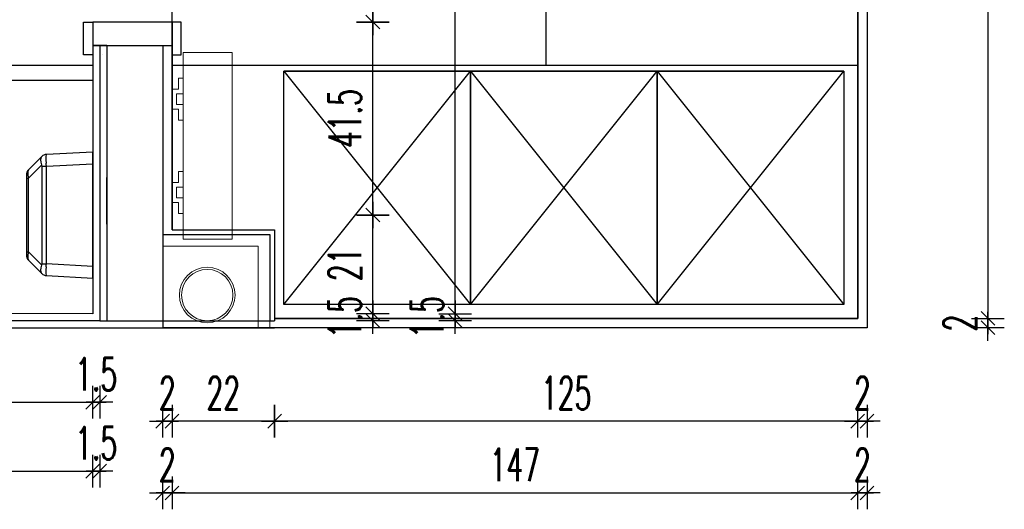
# Model space of a CAD drawing. Header units: centimetres. Extents: x -15121 to 30567, y -60641 to 0.
# Tile 95 of 256: x 4238 to 4449, y -25128 to -25023. Entities that reach past the tile are written whole.
import ezdxf

# ---------------------------------------------------------------- set-up
doc = ezdxf.new("R2010")
doc.units = ezdxf.units.CM
doc.header["$LTSCALE"] = 60
for name, color, linetype in [('A-----SZ', 8, 'Continuous'), ('A-MEB', 8, 'Continuous'), ('AIKA NP', 7, 'Continuous'), ('AIKA podłoga wc cała', 2, 'Continuous'), ('AIKA podłoga wc pod meble', 8, 'Continuous'), ('AIKA TYNK', 5, 'Continuous'), ('AIKA widoki wymiarowanie', 7, 'Continuous'), ('AIKA widokowe', 7, 'Continuous'), ('AIKA ŚCIANA', 8, 'Continuous')]:
    doc.layers.add(name, color=color, linetype=linetype)
doc.layers.add('IS_Grzejnik', color=15, linetype='Continuous', lineweight=5)
doc.layers.add('opisy', color=1, linetype='Continuous', lineweight=15)
doc.styles.add('wymiar', font='txt.shx', dxfattribs={"width": 0.6})
doc.dimstyles.new('Dwudziestka', dxfattribs={"dimtxt": 7, "dimasz": 0.7, "dimexe": 5, "dimexo": 0, "dimgap": 2.5, "dimtad": 1, "dimtoh": 1, "dimdec": 3, "dimrnd": 0.5, "dimdsep": 46, "dimtxsty": 'wymiar', "dimblk": 'znacznik', "dimcen": 0, "dimdle": 5, "dimse1": 1, "dimse2": 1, "dimclrd": 256, "dimclre": 256, "dimclrt": 256, "dimadec": 0, "dimazin": 0, "dimtfac": 0.4, "dimtdec": 3, "dimtix": 1, "dimtofl": 0, "dimtmove": 2, "dimatfit": 3, "dimldrblk": 'znacznik', "dimfxl": 1, "dimtolj": 1, "dimarcsym": 0})

# ---------------------------------------------------------------- blocks, each defined once
blk = doc.blocks.new('SL suszarka do rąk góra')
at = {"layer": 'AIKA widokowe'}
for p, q in [((-11, 0), (-13.5, 0)), ((-13.5, 0), (-12.98, -9.92)), ((-10.48, -9.92), (-11, 0)), ((11, 0), (-11, 0)), ((11, 0), (10.48, -9.92)), ((13.5, 0), (11, 0)), ((12.98, -9.92), (13.5, 0)), ((10.48, -9.92), (-10.48, -9.92)), ((-10.48, -10.91), (-10.48, -9.92)), ((10.48, -10.91), (10.48, -9.92)), ((-12.54, -10.91), (-12.51, -10.94)), ((-12.51, -10.94), (-9.69, -13.76)), ((-7.92, -13.76), (-10.74, -10.94)), ((-10.48, -10.91), (10.48, -10.91)), ((10.74, -10.94), (7.92, -13.76)), ((9.69, -13.76), (12.51, -10.94)), ((12.51, -10.94), (12.54, -10.91)), ((-8.63, -14.2), (-7.92, -14.2)), ((7.92, -13.76), (-7.92, -13.76)), ((-7.92, -14.2), (-7.92, -13.76)), ((-7.92, -14.2), (7.92, -14.2)), ((7.92, -14.2), (7.92, -13.76)), ((7.92, -14.2), (8.63, -14.2))]:
    blk.add_line(p, q, dxfattribs=at)
for centre, start, end in [((-11.48, -9.85), 183, 225), ((11.48, -9.85), 315, 357), ((-8.63, -12.7), 225, 270), ((8.63, -12.7), 270, 315)]:
    blk.add_arc(centre, 1.5, start, end, dxfattribs=at)
for centre, major_axis, ratio, start_param, end_param in [((-10.43, -10.9), (-2.55, 0.98), 0.026186, 0.011642, 0.272072), ((-10.5, -9.41), (-2.48, -0.48), 0.181937, 0.23532, 1.282518), ((-10.43, -10.9), (-2.5, -0.07), 0.391695, 4.725364, 4.985794), ((10.43, -10.9), (-2.5, 0.07), 0.391695, 4.438984, 4.699414), ((10.5, -9.41), (2.48, -0.48), 0.181937, 5.000667, 6.047865), ((10.43, -10.9), (2.55, 0.98), 0.026186, 6.011113, 6.271543), ((-10.5, -9.41), (-2.07, -1.45), 0.488826, 0.0861, 1.133298), ((-10.43, -11.96), (-0.435, 0.977), 0.924938, 5.892541, 6.15297), ((10.43, -11.96), (0.435, 0.977), 0.924938, 0.130215, 0.390645), ((10.5, -9.41), (2.07, -1.45), 0.488826, 5.149887, 6.197085), ((-7.21, -12.7), (-2.53, -0.97), 0.29403, 0.130209, 1.177407), ((7.21, -12.7), (2.53, -0.97), 0.29403, 5.105779, 6.152976)]:
    blk.add_ellipse(centre, major_axis=major_axis, ratio=ratio, start_param=start_param, end_param=end_param, dxfattribs=at)
blk = doc.blocks.new('znacznik')
at = {"color": 0}
for points in [[(0, -5), (0, 5)], [(-4, 0), (4, 0)]]:
    blk.add_lwpolyline(points, dxfattribs=at)
at = {"color": 1}
blk.add_lwpolyline([(-2.12, -2.12), (2.12, 2.12)], dxfattribs=at)
blk = doc.blocks.new('*D6768')
at = {"layer": 'AIKA widoki wymiarowanie', "lineweight": -2, "transparency": 16777216}
blk.add_line((4201.75, -25104.71), (4252.77, -25104.71), dxfattribs=at)
at = {"layer": 'Defpoints', "color": 0, "transparency": 16777216}
for p in [(4201.05, -25085.22), (4253.47, -25085.73), (4253.47, -25104.71)]:
    blk.add_point(p, dxfattribs=at)
at = {"layer": 'AIKA widoki wymiarowanie', "lineweight": -2, "transparency": 16777216, "xscale": 0.7, "yscale": 0.7, "zscale": 0.7, "rotation": 180}
blk.add_blockref('znacznik', (4201.05, -25104.71), dxfattribs=at)
at = {"layer": 'AIKA widoki wymiarowanie', "lineweight": -2, "transparency": 16777216, "xscale": 0.7, "yscale": 0.7, "zscale": 0.7}
blk.add_blockref('znacznik', (4253.47, -25104.71), dxfattribs=at)
at = {"layer": 'AIKA widoki wymiarowanie', "transparency": 16777216, "insert": (4227.26, -25098.71), "char_height": 7, "attachment_point": 5, "style": 'wymiar'}
blk.add_mtext('\\A1;52.5', dxfattribs=at)
blk = doc.blocks.new('*D6769')
at = {"layer": 'AIKA widoki wymiarowanie', "lineweight": -2, "transparency": 16777216}
for p, q in [((4252.77, -25104.71), (4252.07, -25104.71)), ((4255.67, -25104.71), (4256.37, -25104.71))]:
    blk.add_line(p, q, dxfattribs=at)
at = {"layer": 'Defpoints', "color": 0, "transparency": 16777216}
for p in [(4253.47, -25085.73), (4254.97, -25087.23), (4254.97, -25104.71)]:
    blk.add_point(p, dxfattribs=at)
at = {"layer": 'AIKA widoki wymiarowanie', "lineweight": -2, "transparency": 16777216, "xscale": 0.7, "yscale": 0.7, "zscale": 0.7}
blk.add_blockref('znacznik', (4253.47, -25104.71), dxfattribs=at)
at = {"layer": 'AIKA widoki wymiarowanie', "lineweight": -2, "transparency": 16777216, "xscale": 0.7, "yscale": 0.7, "zscale": 0.7, "rotation": 180}
blk.add_blockref('znacznik', (4254.97, -25104.71), dxfattribs=at)
at = {"layer": 'AIKA widoki wymiarowanie', "transparency": 16777216, "insert": (4254.22, -25098.71), "char_height": 7, "attachment_point": 5, "style": 'wymiar'}
blk.add_mtext('\\A1;1.5', dxfattribs=at)
blk = doc.blocks.new('*D6771')
at = {"layer": 'AIKA widoki wymiarowanie', "lineweight": -2, "transparency": 16777216}
blk.add_line((4134.47, -25119.48), (4252.77, -25119.48), dxfattribs=at)
at = {"layer": 'Defpoints', "color": 0, "transparency": 16777216}
for p in [(4133.77, -25083.5), (4253.47, -25085.73), (4253.47, -25119.48)]:
    blk.add_point(p, dxfattribs=at)
at = {"layer": 'AIKA widoki wymiarowanie', "lineweight": -2, "transparency": 16777216, "xscale": 0.7, "yscale": 0.7, "zscale": 0.7, "rotation": 180}
blk.add_blockref('znacznik', (4133.77, -25119.48), dxfattribs=at)
at = {"layer": 'AIKA widoki wymiarowanie', "lineweight": -2, "transparency": 16777216, "xscale": 0.7, "yscale": 0.7, "zscale": 0.7}
blk.add_blockref('znacznik', (4253.47, -25119.48), dxfattribs=at)
at = {"layer": 'AIKA widoki wymiarowanie', "transparency": 16777216, "insert": (4193.62, -25113.48), "char_height": 7, "attachment_point": 5, "style": 'wymiar'}
blk.add_mtext('\\A1;119.5', dxfattribs=at)
blk = doc.blocks.new('*D6709')
at = {"layer": 'AIKA widoki wymiarowanie', "lineweight": -2, "transparency": 16777216}
for p, q in [((4252.77, -25119.48), (4252.07, -25119.48)), ((4255.67, -25119.48), (4256.37, -25119.48))]:
    blk.add_line(p, q, dxfattribs=at)
at = {"layer": 'Defpoints', "color": 0, "transparency": 16777216}
for p in [(4253.47, -25085.73), (4254.97, -25087.23), (4254.97, -25119.48)]:
    blk.add_point(p, dxfattribs=at)
at = {"layer": 'AIKA widoki wymiarowanie', "lineweight": -2, "transparency": 16777216, "xscale": 0.7, "yscale": 0.7, "zscale": 0.7}
blk.add_blockref('znacznik', (4253.47, -25119.48), dxfattribs=at)
at = {"layer": 'AIKA widoki wymiarowanie', "lineweight": -2, "transparency": 16777216, "xscale": 0.7, "yscale": 0.7, "zscale": 0.7, "rotation": 180}
blk.add_blockref('znacznik', (4254.97, -25119.48), dxfattribs=at)
at = {"layer": 'AIKA widoki wymiarowanie', "transparency": 16777216, "insert": (4254.22, -25113.48), "char_height": 7, "attachment_point": 5, "style": 'wymiar'}
blk.add_mtext('\\A1;1.5', dxfattribs=at)
blk = doc.blocks.new('*D6777')
at = {"layer": 'AIKA widoki wymiarowanie', "lineweight": -2, "transparency": 16777216}
blk.add_line((4134.66, -24911.55), (4252.77, -24911.55), dxfattribs=at)
at = {"layer": 'Defpoints', "color": 0, "transparency": 16777216}
for p in [(4253.47, -24911.55), (4133.96, -24933.45), (4253.47, -25032.53)]:
    blk.add_point(p, dxfattribs=at)
at = {"layer": 'AIKA widoki wymiarowanie', "lineweight": -2, "transparency": 16777216, "xscale": 0.7, "yscale": 0.7, "zscale": 0.7, "rotation": 180}
blk.add_blockref('znacznik', (4133.96, -24911.55), dxfattribs=at)
at = {"layer": 'AIKA widoki wymiarowanie', "lineweight": -2, "transparency": 16777216, "xscale": 0.7, "yscale": 0.7, "zscale": 0.7}
blk.add_blockref('znacznik', (4253.47, -24911.55), dxfattribs=at)
at = {"layer": 'AIKA widoki wymiarowanie', "transparency": 16777216, "insert": (4193.71, -24905.55), "char_height": 7, "attachment_point": 5, "style": 'wymiar'}
blk.add_mtext('\\A1;119.5', dxfattribs=at)
blk = doc.blocks.new('*D6778')
at = {"layer": 'AIKA widoki wymiarowanie', "lineweight": -2, "transparency": 16777216}
for p, q in [((4252.77, -24911.55), (4252.07, -24911.55)), ((4255.67, -24911.55), (4256.37, -24911.55))]:
    blk.add_line(p, q, dxfattribs=at)
at = {"layer": 'Defpoints', "color": 0, "transparency": 16777216}
for p in [(4254.97, -24911.55), (4254.97, -25028.23), (4253.47, -25032.53)]:
    blk.add_point(p, dxfattribs=at)
at = {"layer": 'AIKA widoki wymiarowanie', "lineweight": -2, "transparency": 16777216, "xscale": 0.7, "yscale": 0.7, "zscale": 0.7}
blk.add_blockref('znacznik', (4253.47, -24911.55), dxfattribs=at)
at = {"layer": 'AIKA widoki wymiarowanie', "lineweight": -2, "transparency": 16777216, "xscale": 0.7, "yscale": 0.7, "zscale": 0.7, "rotation": 180}
blk.add_blockref('znacznik', (4254.97, -24911.55), dxfattribs=at)
at = {"layer": 'AIKA widoki wymiarowanie', "transparency": 16777216, "insert": (4254.22, -24905.55), "char_height": 7, "attachment_point": 5, "style": 'wymiar'}
blk.add_mtext('\\A1;1.5', dxfattribs=at)
blk = doc.blocks.new('*D6779')
at = {"layer": 'AIKA widoki wymiarowanie', "lineweight": -2, "transparency": 16777216}
for p, q in [((4313.52, -25085.02), (4313.52, -25084.32)), ((4313.52, -25087.93), (4313.52, -25088.63))]:
    blk.add_line(p, q, dxfattribs=at)
at = {"layer": 'Defpoints', "color": 0, "transparency": 16777216}
for p in [(4248.7, -25085.72), (4313.52, -25085.72), (4248.7, -25087.23)]:
    blk.add_point(p, dxfattribs=at)
at = {"layer": 'AIKA widoki wymiarowanie', "lineweight": -2, "transparency": 16777216, "xscale": 0.7, "yscale": 0.7, "zscale": 0.7}
for p, rotation in [((4313.52, -25085.72), 270), ((4313.52, -25087.23), 90)]:
    blk.add_blockref('znacznik', p, dxfattribs=dict(at, rotation=rotation))
at = {"layer": 'AIKA widoki wymiarowanie', "transparency": 16777216, "insert": (4307.52, -25086.48), "char_height": 7, "attachment_point": 5, "rotation": 90, "style": 'wymiar'}
blk.add_mtext('\\A1;1.5', dxfattribs=at)
blk = doc.blocks.new('*D6780')
at = {"layer": 'AIKA widoki wymiarowanie', "lineweight": -2, "transparency": 16777216}
blk.add_line((4313.52, -25085.02), (4313.52, -25065.28), dxfattribs=at)
at = {"layer": 'Defpoints', "color": 0, "transparency": 16777216}
for p in [(4253.47, -25064.58), (4313.52, -25064.58), (4248.7, -25085.72)]:
    blk.add_point(p, dxfattribs=at)
at = {"layer": 'AIKA widoki wymiarowanie', "lineweight": -2, "transparency": 16777216, "xscale": 0.7, "yscale": 0.7, "zscale": 0.7}
for p, rotation in [((4313.52, -25064.58), 90), ((4313.52, -25085.72), 270)]:
    blk.add_blockref('znacznik', p, dxfattribs=dict(at, rotation=rotation))
at = {"layer": 'AIKA widoki wymiarowanie', "transparency": 16777216, "insert": (4307.52, -25075.15), "char_height": 7, "attachment_point": 5, "rotation": 90, "style": 'wymiar'}
blk.add_mtext('\\A1;21', dxfattribs=at)
blk = doc.blocks.new('*D6781')
at = {"layer": 'AIKA widoki wymiarowanie', "lineweight": -2, "transparency": 16777216}
blk.add_line((4313.52, -25063.88), (4313.52, -25023.93), dxfattribs=at)
at = {"layer": 'Defpoints', "color": 0, "transparency": 16777216}
for p in [(4261.97, -25023.23), (4313.52, -25023.23), (4253.47, -25064.58)]:
    blk.add_point(p, dxfattribs=at)
at = {"layer": 'AIKA widoki wymiarowanie', "lineweight": -2, "transparency": 16777216, "xscale": 0.7, "yscale": 0.7, "zscale": 0.7}
for p, rotation in [((4313.52, -25023.23), 90), ((4313.52, -25064.58), 270)]:
    blk.add_blockref('znacznik', p, dxfattribs=dict(at, rotation=rotation))
at = {"layer": 'AIKA widoki wymiarowanie', "transparency": 16777216, "insert": (4307.52, -25043.9), "char_height": 7, "attachment_point": 5, "rotation": 90, "style": 'wymiar'}
blk.add_mtext('\\A1;41.5', dxfattribs=at)
blk = doc.blocks.new('*D6782')
at = {"layer": 'AIKA widoki wymiarowanie', "lineweight": -2, "transparency": 16777216}
blk.add_line((4313.52, -25022.53), (4313.52, -24933.93), dxfattribs=at)
at = {"layer": 'Defpoints', "color": 0, "transparency": 16777216}
for p in [(4261.97, -24933.23), (4313.52, -24933.23), (4261.97, -25023.23)]:
    blk.add_point(p, dxfattribs=at)
at = {"layer": 'AIKA widoki wymiarowanie', "lineweight": -2, "transparency": 16777216, "xscale": 0.7, "yscale": 0.7, "zscale": 0.7}
for p, rotation in [((4313.52, -24933.23), 90), ((4313.52, -25023.23), 270)]:
    blk.add_blockref('znacznik', p, dxfattribs=dict(at, rotation=rotation))
at = {"layer": 'AIKA widoki wymiarowanie', "transparency": 16777216, "insert": (4307.52, -24978.23), "char_height": 7, "attachment_point": 5, "rotation": 90, "style": 'wymiar'}
blk.add_mtext('\\A1;90', dxfattribs=at)
blk = doc.blocks.new('*D6785')
at = {"layer": 'AIKA widoki wymiarowanie', "lineweight": -2, "transparency": 16777216}
for p, q in [((4331.16, -25085.03), (4331.16, -25084.33)), ((4331.16, -25087.93), (4331.16, -25088.63))]:
    blk.add_line(p, q, dxfattribs=at)
at = {"layer": 'Defpoints', "color": 0, "transparency": 16777216}
for p in [(4252.11, -25085.73), (4331.16, -25085.73), (4252.11, -25087.23)]:
    blk.add_point(p, dxfattribs=at)
at = {"layer": 'AIKA widoki wymiarowanie', "lineweight": -2, "transparency": 16777216, "xscale": 0.7, "yscale": 0.7, "zscale": 0.7}
for p, rotation in [((4331.16, -25085.73), 270), ((4331.16, -25087.23), 90)]:
    blk.add_blockref('znacznik', p, dxfattribs=dict(at, rotation=rotation))
at = {"layer": 'AIKA widoki wymiarowanie', "transparency": 16777216, "insert": (4325.16, -25086.48), "char_height": 7, "attachment_point": 5, "rotation": 90, "style": 'wymiar'}
blk.add_mtext('\\A1;1.5', dxfattribs=at)
blk = doc.blocks.new('*D6786')
at = {"layer": 'AIKA widoki wymiarowanie', "lineweight": -2, "transparency": 16777216}
blk.add_line((4331.16, -25085.03), (4331.16, -24931.43), dxfattribs=at)
at = {"layer": 'Defpoints', "color": 0, "transparency": 16777216}
for p in [(4251.47, -24930.73), (4331.16, -24930.73), (4252.11, -25085.73)]:
    blk.add_point(p, dxfattribs=at)
at = {"layer": 'AIKA widoki wymiarowanie', "lineweight": -2, "transparency": 16777216, "xscale": 0.7, "yscale": 0.7, "zscale": 0.7}
for p, rotation in [((4331.16, -24930.73), 90), ((4331.16, -25085.73), 270)]:
    blk.add_blockref('znacznik', p, dxfattribs=dict(at, rotation=rotation))
at = {"layer": 'AIKA widoki wymiarowanie', "transparency": 16777216, "insert": (4325.16, -25008.23), "char_height": 7, "attachment_point": 5, "rotation": 90, "style": 'wymiar'}
blk.add_mtext('\\A1;155', dxfattribs=at)
blk = doc.blocks.new('*D6901')
at = {"layer": 'AIKA widoki wymiarowanie', "lineweight": -2, "transparency": 16777216}
blk.add_line((4445.39, -24740.43), (4445.39, -25086.03), dxfattribs=at)
at = {"layer": 'Defpoints', "color": 0, "transparency": 16777216}
for p in [(4405.77, -24739.73), (4417.47, -25086.73), (4445.39, -25086.73)]:
    blk.add_point(p, dxfattribs=at)
at = {"layer": 'AIKA widoki wymiarowanie', "lineweight": -2, "transparency": 16777216, "xscale": 0.7, "yscale": 0.7, "zscale": 0.7}
for p, rotation in [((4445.39, -24739.73), 90), ((4445.39, -25086.73), 270)]:
    blk.add_blockref('znacznik', p, dxfattribs=dict(at, rotation=rotation))
at = {"layer": 'AIKA widoki wymiarowanie', "transparency": 16777216, "insert": (4439.39, -24913.23), "char_height": 7, "attachment_point": 5, "rotation": 90, "style": 'wymiar'}
blk.add_mtext('\\A1;347', dxfattribs=at)
blk = doc.blocks.new('*D6902')
at = {"layer": 'AIKA widoki wymiarowanie', "lineweight": -2, "transparency": 16777216}
for p, q in [((4445.39, -25086.03), (4445.39, -25085.33)), ((4445.39, -25089.43), (4445.39, -25090.13))]:
    blk.add_line(p, q, dxfattribs=at)
at = {"layer": 'Defpoints', "color": 0, "transparency": 16777216}
for p in [(4417.47, -25086.73), (4419.47, -25088.73), (4445.39, -25088.73)]:
    blk.add_point(p, dxfattribs=at)
at = {"layer": 'AIKA widoki wymiarowanie', "lineweight": -2, "transparency": 16777216, "xscale": 0.7, "yscale": 0.7, "zscale": 0.7}
for p, rotation in [((4445.39, -25086.73), 270), ((4445.39, -25088.73), 90)]:
    blk.add_blockref('znacznik', p, dxfattribs=dict(at, rotation=rotation))
at = {"layer": 'AIKA widoki wymiarowanie', "transparency": 16777216, "insert": (4439.39, -25087.73), "char_height": 7, "attachment_point": 5, "rotation": 90, "style": 'wymiar'}
blk.add_mtext('\\A1;2', dxfattribs=at)
blk = doc.blocks.new('*D6903')
at = {"layer": 'AIKA widoki wymiarowanie', "lineweight": -2, "transparency": 16777216}
for p, q in [((4416.77, -25108.75), (4416.07, -25108.75)), ((4420.17, -25108.75), (4420.87, -25108.75))]:
    blk.add_line(p, q, dxfattribs=at)
at = {"layer": 'Defpoints', "color": 0, "transparency": 16777216}
for p in [(4417.47, -25079.72), (4419.47, -25079.72), (4417.47, -25108.75)]:
    blk.add_point(p, dxfattribs=at)
at = {"layer": 'AIKA widoki wymiarowanie', "lineweight": -2, "transparency": 16777216, "xscale": 0.7, "yscale": 0.7, "zscale": 0.7}
blk.add_blockref('znacznik', (4417.47, -25108.75), dxfattribs=at)
at = {"layer": 'AIKA widoki wymiarowanie', "lineweight": -2, "transparency": 16777216, "xscale": 0.7, "yscale": 0.7, "zscale": 0.7, "rotation": 180}
blk.add_blockref('znacznik', (4419.47, -25108.75), dxfattribs=at)
at = {"layer": 'AIKA widoki wymiarowanie', "transparency": 16777216, "insert": (4418.47, -25102.75), "char_height": 7, "attachment_point": 5, "style": 'wymiar'}
blk.add_mtext('\\A1;2', dxfattribs=at)
blk = doc.blocks.new('*D6904')
at = {"layer": 'AIKA widoki wymiarowanie', "lineweight": -2, "transparency": 16777216}
blk.add_line((4416.77, -25108.75), (4293.17, -25108.75), dxfattribs=at)
at = {"layer": 'Defpoints', "color": 0, "transparency": 16777216}
for p in [(4292.47, -25067.73), (4417.47, -25079.72), (4292.47, -25108.75)]:
    blk.add_point(p, dxfattribs=at)
at = {"layer": 'AIKA widoki wymiarowanie', "lineweight": -2, "transparency": 16777216, "xscale": 0.7, "yscale": 0.7, "zscale": 0.7, "rotation": 180}
blk.add_blockref('znacznik', (4292.47, -25108.75), dxfattribs=at)
at = {"layer": 'AIKA widoki wymiarowanie', "lineweight": -2, "transparency": 16777216, "xscale": 0.7, "yscale": 0.7, "zscale": 0.7}
blk.add_blockref('znacznik', (4417.47, -25108.75), dxfattribs=at)
at = {"layer": 'AIKA widoki wymiarowanie', "transparency": 16777216, "insert": (4354.97, -25102.75), "char_height": 7, "attachment_point": 5, "style": 'wymiar'}
blk.add_mtext('\\A1;125', dxfattribs=at)
blk = doc.blocks.new('*D6905')
at = {"layer": 'AIKA widoki wymiarowanie', "lineweight": -2, "transparency": 16777216}
blk.add_line((4291.77, -25108.75), (4271.17, -25108.75), dxfattribs=at)
at = {"layer": 'Defpoints', "color": 0, "transparency": 16777216}
for p in [(4270.47, -25067.73), (4292.47, -25067.73), (4270.47, -25108.75)]:
    blk.add_point(p, dxfattribs=at)
at = {"layer": 'AIKA widoki wymiarowanie', "lineweight": -2, "transparency": 16777216, "xscale": 0.7, "yscale": 0.7, "zscale": 0.7, "rotation": 180}
blk.add_blockref('znacznik', (4270.47, -25108.75), dxfattribs=at)
at = {"layer": 'AIKA widoki wymiarowanie', "lineweight": -2, "transparency": 16777216, "xscale": 0.7, "yscale": 0.7, "zscale": 0.7}
blk.add_blockref('znacznik', (4292.47, -25108.75), dxfattribs=at)
at = {"layer": 'AIKA widoki wymiarowanie', "transparency": 16777216, "insert": (4281.47, -25102.75), "char_height": 7, "attachment_point": 5, "style": 'wymiar'}
blk.add_mtext('\\A1;22', dxfattribs=at)
blk = doc.blocks.new('*D6906')
at = {"layer": 'AIKA widoki wymiarowanie', "lineweight": -2, "transparency": 16777216}
for p, q in [((4267.77, -25108.75), (4267.07, -25108.75)), ((4271.17, -25108.75), (4271.87, -25108.75))]:
    blk.add_line(p, q, dxfattribs=at)
at = {"layer": 'Defpoints', "color": 0, "transparency": 16777216}
for p in [(4270.47, -25067.73), (4268.47, -25068.73), (4268.47, -25108.75)]:
    blk.add_point(p, dxfattribs=at)
at = {"layer": 'AIKA widoki wymiarowanie', "lineweight": -2, "transparency": 16777216, "xscale": 0.7, "yscale": 0.7, "zscale": 0.7}
blk.add_blockref('znacznik', (4268.47, -25108.75), dxfattribs=at)
at = {"layer": 'AIKA widoki wymiarowanie', "lineweight": -2, "transparency": 16777216, "xscale": 0.7, "yscale": 0.7, "zscale": 0.7, "rotation": 180}
blk.add_blockref('znacznik', (4270.47, -25108.75), dxfattribs=at)
at = {"layer": 'AIKA widoki wymiarowanie', "transparency": 16777216, "insert": (4269.47, -25102.75), "char_height": 7, "attachment_point": 5, "style": 'wymiar'}
blk.add_mtext('\\A1;2', dxfattribs=at)
blk = doc.blocks.new('*D6907')
at = {"layer": 'AIKA widoki wymiarowanie', "lineweight": -2, "transparency": 16777216}
for p, q in [((4267.77, -25124.15), (4267.07, -25124.15)), ((4271.17, -25124.15), (4271.87, -25124.15))]:
    blk.add_line(p, q, dxfattribs=at)
at = {"layer": 'Defpoints', "color": 0, "transparency": 16777216}
for p in [(4268.47, -25036.62), (4270.47, -25036.62), (4270.47, -25124.15)]:
    blk.add_point(p, dxfattribs=at)
at = {"layer": 'AIKA widoki wymiarowanie', "lineweight": -2, "transparency": 16777216, "xscale": 0.7, "yscale": 0.7, "zscale": 0.7}
blk.add_blockref('znacznik', (4268.47, -25124.15), dxfattribs=at)
at = {"layer": 'AIKA widoki wymiarowanie', "lineweight": -2, "transparency": 16777216, "xscale": 0.7, "yscale": 0.7, "zscale": 0.7, "rotation": 180}
blk.add_blockref('znacznik', (4270.47, -25124.15), dxfattribs=at)
at = {"layer": 'AIKA widoki wymiarowanie', "transparency": 16777216, "insert": (4269.47, -25118.15), "char_height": 7, "attachment_point": 5, "style": 'wymiar'}
blk.add_mtext('\\A1;2', dxfattribs=at)
blk = doc.blocks.new('*D6908')
at = {"layer": 'AIKA widoki wymiarowanie', "lineweight": -2, "transparency": 16777216}
blk.add_line((4271.17, -25124.15), (4416.77, -25124.15), dxfattribs=at)
at = {"layer": 'Defpoints', "color": 0, "transparency": 16777216}
for p in [(4270.47, 0), (4417.47, -25086.73), (4417.47, -25124.15)]:
    blk.add_point(p, dxfattribs=at)
at = {"layer": 'AIKA widoki wymiarowanie', "lineweight": -2, "transparency": 16777216, "xscale": 0.7, "yscale": 0.7, "zscale": 0.7, "rotation": 180}
blk.add_blockref('znacznik', (4270.47, -25124.15), dxfattribs=at)
at = {"layer": 'AIKA widoki wymiarowanie', "lineweight": -2, "transparency": 16777216, "xscale": 0.7, "yscale": 0.7, "zscale": 0.7}
blk.add_blockref('znacznik', (4417.47, -25124.15), dxfattribs=at)
at = {"layer": 'AIKA widoki wymiarowanie', "transparency": 16777216, "insert": (4343.97, -25118.15), "char_height": 7, "attachment_point": 5, "style": 'wymiar'}
blk.add_mtext('\\A1;147', dxfattribs=at)
blk = doc.blocks.new('*D6899')
at = {"layer": 'AIKA widoki wymiarowanie', "lineweight": -2, "transparency": 16777216}
for p, q in [((4416.77, -25124.15), (4416.07, -25124.15)), ((4420.17, -25124.15), (4420.87, -25124.15))]:
    blk.add_line(p, q, dxfattribs=at)
at = {"layer": 'Defpoints', "color": 0, "transparency": 16777216}
for p in [(4417.47, -25086.73), (4419.47, -25088.73), (4419.47, -25124.15)]:
    blk.add_point(p, dxfattribs=at)
at = {"layer": 'AIKA widoki wymiarowanie', "lineweight": -2, "transparency": 16777216, "xscale": 0.7, "yscale": 0.7, "zscale": 0.7}
blk.add_blockref('znacznik', (4417.47, -25124.15), dxfattribs=at)
at = {"layer": 'AIKA widoki wymiarowanie', "lineweight": -2, "transparency": 16777216, "xscale": 0.7, "yscale": 0.7, "zscale": 0.7, "rotation": 180}
blk.add_blockref('znacznik', (4419.47, -25124.15), dxfattribs=at)
at = {"layer": 'AIKA widoki wymiarowanie', "transparency": 16777216, "insert": (4418.47, -25118.15), "char_height": 7, "attachment_point": 5, "style": 'wymiar'}
blk.add_mtext('\\A1;2', dxfattribs=at)

msp = doc.modelspace()

# ---------------------------------------------------------------- linework, layer by layer
at = {"layer": 'A-----SZ'}
for p, q in [((4256.4658, -25028.2274), (4256.4658, -25087.2293)), ((4256.4658, -25066.516), (4256.4658, -25056.516)), ((4132.4658, -25088.7633), (4292.4658, -25088.7293))]:
    msp.add_line(p, q, dxfattribs=at)
at = {"layer": 'A-MEB'}
for p, q in [((4294.4658, -25083.7293), (4294.4658, -25033.7293)), ((4294.4658, -25033.7293), (4334.4658, -25033.7293)), ((4294.4658, -25083.7293), (4334.4658, -25033.7293)), ((4334.4658, -25033.7293), (4294.4658, -25033.7293)), ((4294.4658, -25033.7293), (4334.4658, -25083.7293)), ((4334.4658, -25033.7293), (4334.4658, -25083.7293)), ((4334.4658, -25083.7293), (4334.4658, -25033.7293)), ((4334.4658, -25033.7293), (4374.4658, -25033.7293)), ((4334.4658, -25083.7293), (4374.4658, -25033.7293)), ((4374.4658, -25033.7293), (4334.4658, -25033.7293)), ((4334.4658, -25033.7293), (4374.4658, -25083.7293)), ((4374.4658, -25033.7293), (4374.4658, -25083.7293)), ((4374.4658, -25083.7293), (4374.4658, -25033.7293)), ((4374.4658, -25033.7293), (4414.4658, -25033.7293)), ((4374.4658, -25083.7293), (4414.4658, -25033.7293)), ((4414.4658, -25033.7293), (4374.4658, -25033.7293)), ((4374.4658, -25033.7293), (4414.4658, -25083.7293)), ((4414.4658, -25033.7293), (4414.4658, -25083.7293)), ((4334.4658, -25083.7293), (4294.4658, -25083.7293)), ((4374.4658, -25083.7293), (4334.4658, -25083.7293)), ((4414.4658, -25083.7293), (4374.4658, -25083.7293))]:
    msp.add_line(p, q, dxfattribs=at)
at = {"layer": 'AIKA NP', "color": 8}
for points in [[(4381.4658, -24737.7293), (4419.4658, -24737.7293), (4419.4658, -25087.2293)], [(4268.4658, -25028.2274), (4268.4658, -25068.7293), (4291.4658, -25068.7293), (4291.4658, -25087.2293)], [(4268.4658, -25028.2274), (4268.4658, -25068.7293), (4291.4658, -25068.7293), (4291.4658, -25085.7293)]]:
    msp.add_lwpolyline(points, dxfattribs=at)
at = {"layer": 'AIKA podłoga wc cała'}
msp.add_line((4253.4658, -25028.2274), (4270.4658, -25028.2274), dxfattribs=at)
at = {"layer": 'AIKA podłoga wc pod meble'}
for p, q in [((4350.6658, -25032.5293), (4350.6658, -24711.7293)), ((4270.4658, -25067.7293), (4270.4658, -24739.7293)), ((4417.4658, -25086.7293), (4417.4658, -24739.7293)), ((4270.4658, -25067.7293), (4270.4658, -24926.2274)), ((4270.4658, -25067.7293), (4270.4658, -24926.2274)), ((4253.4658, -25028.2274), (4270.4658, -25028.2274)), ((4270.4658, -25028.2274), (4270.4658, -25067.7293)), ((4253.4658, -25032.5293), (4133.9592, -25032.5293)), ((4417.4658, -25032.5293), (4270.4658, -25032.5293)), ((4270.4658, -25067.7293), (4292.4658, -25067.7293)), ((4292.4658, -25067.7293), (4292.4658, -25086.7293)), ((4292.4658, -25086.7293), (4417.4658, -25086.7293))]:
    msp.add_line(p, q, dxfattribs=at)
at = {"layer": 'AIKA TYNK'}
for p, q in [((4270.4658, -25028.2274), (4270.4658, -25067.7293)), ((4270.4658, -25028.2274), (4270.4658, -25067.7293)), ((4270.4658, -25067.7293), (4292.4658, -25067.7293)), ((4270.4658, -25067.7293), (4292.4658, -25067.7293)), ((4292.4658, -25067.7293), (4292.4658, -25087.2293)), ((4292.4658, -25067.7293), (4292.4658, -25086.7293)), ((4417.4658, -25086.7293), (4292.4658, -25086.7293)), ((4254.9658, -25087.2293), (4132.4658, -25087.2293))]:
    msp.add_line(p, q, dxfattribs=at)
for points in [[(4381.4658, -24739.7293), (4417.4658, -24739.7293), (4417.4658, -25086.7293)], [(4254.9658, -25028.2274), (4254.9658, -25087.2293)]]:
    msp.add_lwpolyline(points, dxfattribs=at)
at = {"layer": 'AIKA widokowe', "color": 8}
msp.add_line((4256.4658, -25028.2274), (4253.4658, -25028.2274), dxfattribs=at)
msp.add_line((4256.4658, -25028.2274), (4253.4658, -25028.2274), dxfattribs=at)
at = {"layer": 'AIKA widokowe'}
for p, q in [((4253.4658, -25035.7272), (4133.8258, -25035.7272)), ((4253.4658, -25085.7293), (4133.7624, -25085.5772))]:
    msp.add_line(p, q, dxfattribs=at)
for points in [[(4253.4658, -25030.2274), (4251.4658, -25030.2274), (4251.4658, -25023.2274), (4253.4658, -25023.2274)], [(4253.4658, -25030.2274), (4251.4658, -25030.2274), (4251.4658, -25023.2274), (4253.4658, -25023.2274)], [(4253.4658, -25028.2274), (4270.4658, -25028.2274), (4270.4658, -25023.2274), (4253.4658, -25023.2274)], [(4253.4658, -25028.2274), (4270.4658, -25028.2274), (4270.4658, -25023.2274), (4253.4658, -25023.2274)], [(4270.4658, -25030.2274), (4272.4658, -25030.2274), (4272.4658, -25023.2274), (4270.4658, -25023.2274)], [(4270.4658, -25030.2274), (4272.4658, -25030.2274), (4272.4658, -25023.2274), (4270.4658, -25023.2274)]]:
    msp.add_lwpolyline(points, close=True, dxfattribs=at)
msp.add_lwpolyline([(4253.4658, -25028.2274), (4253.4658, -25085.7293)], dxfattribs=at)
at = {"layer": 'AIKA widokowe', "color": 8}
msp.add_lwpolyline([(4256.4658, -25028.2274), (4256.4658, -25087.2293)], dxfattribs=at)
at = {"layer": 'AIKA ŚCIANA'}
for p, q in [((4419.4658, -24737.7293), (4419.4658, -25088.7293)), ((4268.4658, -25031.7293), (4268.4658, -25087.2293)), ((4268.4658, -25031.7293), (4268.4658, -25088.7293)), ((4254.9658, -25087.2293), (4292.4658, -25087.2293)), ((4419.4658, -25088.7293), (4268.4658, -25088.7293))]:
    msp.add_line(p, q, dxfattribs=at)
at = {"layer": 'IS_Grzejnik', "color": 15, "extrusion": (0, 0, -1)}
msp.add_lwpolyline([(-4272.8658, -25069.7619), (-4272.8658, -25029.7619), (-4283.3658, -25029.7619), (-4283.3658, -25069.7619)], close=True, dxfattribs=at)
msp.add_lwpolyline([(-4272.8658, -25069.7619), (-4272.8658, -25029.7619), (-4283.3658, -25029.7619), (-4283.3658, -25069.7619)], close=True, dxfattribs=at)
at = {"layer": 'IS_Grzejnik', "color": 15}
for points in [[(4272.8658, -25044.2619), (4272.8658, -25040.9285), (4271.4658, -25040.9285), (4271.4658, -25038.5952), (4272.8658, -25038.5952), (4272.8658, -25035.2619), (4271.8658, -25035.2619), (4271.8658, -25037.5952), (4270.4658, -25037.5952), (4270.4658, -25041.9285), (4271.8658, -25041.9285), (4271.8658, -25044.2619)], [(4272.8658, -25044.2619), (4272.8658, -25040.9285), (4271.4658, -25040.9285), (4271.4658, -25038.5952), (4272.8658, -25038.5952), (4272.8658, -25035.2619), (4271.8658, -25035.2619), (4271.8658, -25037.5952), (4270.4658, -25037.5952), (4270.4658, -25041.9285), (4271.8658, -25041.9285), (4271.8658, -25044.2619)], [(4272.8658, -25064.2619), (4272.8658, -25060.9285), (4271.4658, -25060.9285), (4271.4658, -25058.5952), (4272.8658, -25058.5952), (4272.8658, -25055.2619), (4271.8658, -25055.2619), (4271.8658, -25057.5952), (4270.4658, -25057.5952), (4270.4658, -25061.9285), (4271.8658, -25061.9285), (4271.8658, -25064.2619)], [(4272.8658, -25064.2619), (4272.8658, -25060.9285), (4271.4658, -25060.9285), (4271.4658, -25058.5952), (4272.8658, -25058.5952), (4272.8658, -25055.2619), (4271.8658, -25055.2619), (4271.8658, -25057.5952), (4270.4658, -25057.5952), (4270.4658, -25061.9285), (4271.8658, -25061.9285), (4271.8658, -25064.2619)]]:
    msp.add_lwpolyline(points, close=True, dxfattribs=at)
at = {"layer": 'opisy', "color": 5}
msp.add_line((4256.4658, -25028.2274), (4270.4658, -25028.2274), dxfattribs=at)
msp.add_line((4256.4658, -25028.2274), (4270.4658, -25028.2274), dxfattribs=at)
at = {"layer": 'opisy'}
for p, q in [((4255.4658, -25030.2274), (4255.4658, -25030.2274)), ((4255.4658, -25030.2274), (4255.4658, -25030.2274)), ((4268.4658, -25068.7293), (4291.4658, -25068.7293)), ((4268.4658, -25068.7293), (4291.4658, -25068.7293)), ((4291.4658, -25068.7293), (4291.4658, -25088.7293))]:
    msp.add_line(p, q, dxfattribs=at)
at = {"layer": 'opisy', "color": 8}
for p, q in [((4268.4658, -25071.2293), (4288.9658, -25071.2293)), ((4268.4658, -25071.2293), (4288.9658, -25071.2293)), ((4288.9658, -25071.2293), (4288.9658, -25087.2293)), ((4288.9658, -25071.2293), (4288.9658, -25088.7293))]:
    msp.add_line(p, q, dxfattribs=at)
at = {"layer": 'opisy', "color": 1}
for p, q in [((4329.8494, -25088.7293), (4304.8494, -25088.7293)), ((4385.6785, -25088.7293), (4410.6785, -25088.7293))]:
    msp.add_line(p, q, dxfattribs=at)
at = {"layer": 'opisy'}
for radius in [5.9579, 5.9579, 5.5, 5.5]:
    msp.add_circle((4278.0139, -25081.7295), radius, dxfattribs=at)

# ---------------------------------------------------------------- block references
at = {"layer": 'AIKA widokowe', "color": 6, "rotation": 270}
msp.add_blockref('SL suszarka do rąk góra', (4253.4658, -25064.5807), dxfattribs=at)

# ---------------------------------------------------------------- dimensions: what is measured, and where the dimension line sits
at = {"layer": 'AIKA widoki wymiarowanie', "color": 8}
for base, p1, p2, picture, middle in [((4417.4658, -25124.1474), (4270.4658, 0), (4417.4658, -25086.7293), '*D6908', (4343.9658, -25118.1474)), ((4270.4658, -25124.1474), (4268.4658, -25036.622), (4270.4658, -25036.622), '*D6907', (4269.4658, -25118.1474)), ((4268.4658, -25108.7488), (4270.4658, -25067.7293), (4268.4658, -25068.7293), '*D6906', (4269.4658, -25102.7488)), ((4270.4658, -25108.7488), (4292.4658, -25067.7293), (4270.4658, -25067.7293), '*D6905', (4281.4658, -25102.7488)), ((4292.4658, -25108.7488), (4417.4658, -25079.7198), (4292.4658, -25067.7293), '*D6904', (4354.9658, -25102.7488)), ((4417.4658, -25108.7488), (4419.4658, -25079.7198), (4417.4658, -25079.7198), '*D6903', (4418.4658, -25102.7488)), ((4419.4658, -25124.1474), (4417.4658, -25086.7293), (4419.4658, -25088.7293), '*D6899', (4418.4658, -25118.1474))]:
    dim = msp.add_linear_dim(base=base, p1=p1, p2=p2, dimstyle='Dwudziestka', dxfattribs=at)
    dim.commit()
    dim.dimension.update_dxf_attribs({"geometry": picture, "text_midpoint": middle})
for base, p1, p2, picture, middle in [((4445.3943, -25086.7293), (4405.7714, -24739.7293), (4417.4658, -25086.7293), '*D6901', (4439.3943, -24913.2293)), ((4445.3943, -25088.7293), (4417.4658, -25086.7293), (4419.4658, -25088.7293), '*D6902', (4439.3943, -25087.7293))]:
    dim = msp.add_linear_dim(base=base, p1=p1, p2=p2, angle=90, dimstyle='Dwudziestka', dxfattribs=at)
    dim.commit()
    dim.dimension.update_dxf_attribs({"geometry": picture, "text_midpoint": middle})
at = {"layer": 'AIKA widoki wymiarowanie'}
for base, p1, p2, picture, middle in [((4253.4658, -24911.5543), (4133.9557, -24933.4486), (4253.4658, -25032.5293), '*D6777', (4193.7108, -24905.5543)), ((4254.9658, -24911.5543), (4253.4658, -25032.5293), (4254.9658, -25028.2274), '*D6778', (4254.2158, -24905.5543)), ((4253.4658, -25119.4777), (4133.7651, -25083.4963), (4253.4658, -25085.7293), '*D6771', (4193.6154, -25113.4777)), ((4253.4658, -25104.7077), (4201.0498, -25085.2193), (4253.4658, -25085.7293), '*D6768', (4227.2578, -25098.7077)), ((4254.9658, -25104.7077), (4253.4658, -25085.7293), (4254.9658, -25087.2293), '*D6769', (4254.2158, -25098.7077)), ((4254.9658, -25119.4777), (4253.4658, -25085.7293), (4254.9658, -25087.2293), '*D6709', (4254.2158, -25113.4777))]:
    dim = msp.add_linear_dim(base=base, p1=p1, p2=p2, dimstyle='Dwudziestka', dxfattribs=at)
    dim.commit()
    dim.dimension.update_dxf_attribs({"geometry": picture, "text_midpoint": middle})
for base, p1, p2, picture, middle in [((4331.1571, -24930.7274), (4252.108, -25085.7276), (4251.4658, -24930.7274), '*D6786', (4325.1571, -25008.2275)), ((4313.5187, -24933.2274), (4261.9658, -25023.2274), (4261.9658, -24933.2274), '*D6782', (4307.5187, -24978.2274)), ((4313.5187, -25023.2274), (4253.4658, -25064.5807), (4261.9658, -25023.2274), '*D6781', (4307.5187, -25043.9041)), ((4313.5187, -25064.5807), (4248.7016, -25085.7233), (4253.4658, -25064.5807), '*D6780', (4307.5187, -25075.152)), ((4313.5187, -25085.7233), (4248.6997, -25087.2293), (4248.7016, -25085.7233), '*D6779', (4307.5187, -25086.4763)), ((4331.1571, -25085.7276), (4252.1061, -25087.2293), (4252.108, -25085.7276), '*D6785', (4325.1571, -25086.4785))]:
    dim = msp.add_linear_dim(base=base, p1=p1, p2=p2, angle=90, dimstyle='Dwudziestka', dxfattribs=at)
    dim.commit()
    dim.dimension.update_dxf_attribs({"geometry": picture, "text_midpoint": middle})

doc.saveas('drawing.dxf')
